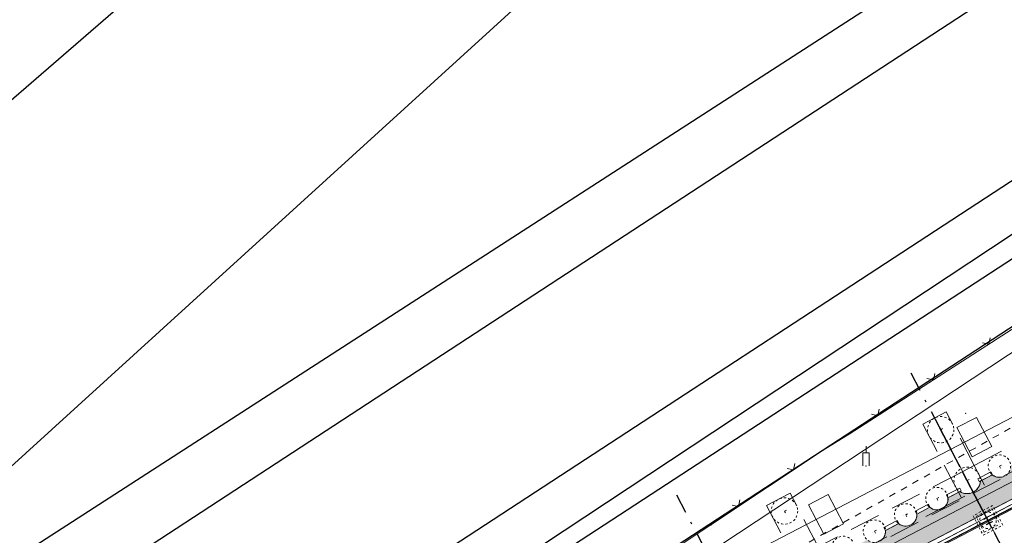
# Model space of a CAD drawing. Header units: metres. Extents: x -535942 to -530626, y -1087729 to -1086275.
# Tile 179 of 247: x -534229 to -534185, y -1086801 to -1086777. Entities that reach past the tile are written whole.
import ezdxf

# ---------------------------------------------------------------- set-up
doc = ezdxf.new("R2010")
doc.units = ezdxf.units.M
for name, pattern in [('A_CARA_07', [7, 5, -2]), ('A_CARA_15', [7.6, 5, -1.3, 0, -1.3]), ('B_CARA_02', [2, 1, -1]), ('B_CARA_03', [3, 2, -1]), ('C_1', [0.6, 0.3, -0.3]), ('Čerchovaná 20mm', [3000, 2000, -500, 0, -500])]:
    doc.linetypes.add(name, pattern=pattern)
for name, color, linetype in [('18', 7, 'Continuous'), ('2', 7, 'Continuous'), ('23', 7, 'Continuous'), ('8', 7, 'Continuous'), ('_blok katastr', 7, 'Continuous'), ('_blok SS sítě', 7, 'Continuous'), ('_blok zaměření - nové', 7, 'Continuous'), ('_základy', 7, 'Continuous'), ('CA_ZÁKLADY PAŽENÍ', 10, 'A_CARA_07'), ('RP_kom_odvodnění', 160, 'Continuous')]:
    doc.layers.add(name, color=color, linetype=linetype)
for name, color, linetype, lineweight in [('AG budovy tence', 240, 'Continuous', 18), ('AG budovy tluste', 240, 'Continuous', 50), ('AG kanal destova', 24, 'G_POTR_626_PN', 35), ('AG silno NN', 251, 'G_VED_660_PN', 13), ('CA_NEVHRA', 3, 'A_CARA_07', 9), ('CA_OSY', 5, 'A_CARA_15', 18), ('CA_POHHRA25', 7, 'Continuous', 25), ('CA_PROVIZORIA', 105, 'Continuous', 25), ('CA_PROVIZORIA DOČASNÉ', 150, 'Continuous', 25), ('CA_REZY', 1, 'Continuous', 50), ('CA_ZAKLADY25', 7, 'Continuous', 18), ('RP_kom_popis', 240, 'Continuous', 35), ('RP_kom_srafy_chodnik', 31, 'Continuous', 18), ('RP_komunikace', 240, 'Continuous', 35)]:
    doc.layers.add(name, color=color, linetype=linetype, lineweight=lineweight)
doc.layers.add('AG_revizni oblacek', color=111, linetype='Continuous', plot=False)
for name, color, linetype, true_color in [('BT_BPEJ', 7, 'Continuous', 0x7fffff), ('BT_hranice_parcel', 7, 'Continuous', 0x007f00), ('BT_vnitrni_kresby', 7, 'Continuous', 0x007f00)]:
    doc.layers.add(name, color=color, linetype=linetype, true_color=true_color)
doc.linetypes.add('G_POTR_626_PN', pattern='A,0.5,-1,2,-6.5,[8,hpfmlin.shx,S=1,R=0,X=0,Y=0],-6.5,2,-1,0.5', length=20)
doc.linetypes.add('G_POTR_632_PN', pattern='A,0.5,-1,2,-6.5,[13,hpfmlin.shx,S=1,R=0,X=0,Y=0],-6.5,2,-1,0.5', length=20)
doc.linetypes.add('G_VED_660_PN', pattern='A,0.5,-1,2,-6.5,[28,hpfmlin.shx,S=1,R=0,X=0,Y=0],-6.5,2,-1,0.5', length=20)

# ---------------------------------------------------------------- blocks, each defined once
blk = doc.blocks.new('_KATASTR')
at = {"layer": 'BT_BPEJ', "lineweight": -3}
blk.add_lwpolyline([(-534567.99, -1086985.9), (-534456, -1086953), (-534436.78, -1086944.4), (-534394.5, -1086925.5), (-534377.62, -1086916.03), (-534353.5, -1086902.5), (-534344.98, -1086895.04), (-534338.35, -1086889.24), (-534337.5, -1086888.5), (-534101, -1086732), (-533977.7, -1086657.11), (-533966, -1086650), (-533802, -1086557.5)], dxfattribs=at)
at = {"layer": 'BT_hranice_parcel', "lineweight": -3}
for points in [[(-533930.39, -1086626.94), (-533977.71, -1086657.09), (-534027.69, -1086688.36), (-534051.88, -1086704.35), (-534053, -1086704.99), (-534093.1, -1086730.54), (-534099.49, -1086734.79), (-534123.96, -1086749.86), (-534172.7, -1086780.69), (-534236.19, -1086822.11), (-534301.1, -1086864.48), (-534361.33, -1086904.52), (-534389.95, -1086921.75), (-534421.31, -1086936.84), (-534457.42, -1086954.5), (-534485.18, -1086964.81)], [(-534493.78, -1086969.89), (-534465.8, -1086959.93), (-534429.9, -1086944.73), (-534384.85, -1086920.69), (-534356.67, -1086902.53), (-534277.7, -1086851.96), (-534273.32, -1086849.11), (-534236.73, -1086825.56), (-534052.87, -1086705.47), (-533854.49, -1086591.17)], [(-534117.47, -1086678.3), (-534155.77, -1086714.9), (-534211.41, -1086765.14), (-534247.4, -1086796.32), (-534284.19, -1086828.84), (-534317.59, -1086858.24), (-534311.74, -1086854.54), (-534249.79, -1086814.91)], [(-534146.79, -1086741.14), (-534150.7, -1086750.43), (-534179.84, -1086769.75), (-534245.31, -1086812.04), (-534249.79, -1086814.91), (-534235.39, -1086802.79), (-534174.69, -1086747.52)]]:
    blk.add_lwpolyline(points, dxfattribs=at)
at = {"layer": 'BT_vnitrni_kresby', "lineweight": -3}
for points in [[(-534306.37, -1086855.45), (-534178.56, -1086771.93)], [(-534302.56, -1086861.97), (-534174.2, -1086778.1)]]:
    blk.add_lwpolyline(points, dxfattribs=at)
blk = doc.blocks.new('SS nízké napětí')
at = {"layer": 'AG silno NN', "ltscale": 0.7}
blk.add_line((-534249.69672, -1086835.67045), (-534169.587, -1086782.793), dxfattribs=at)
blk = doc.blocks.new('Z212')
at = {"color": 0, "lineweight": -2}
for p, q in [((-0.21, 0.21), (0, 0)), ((0, 0), (0.21, 0.21))]:
    blk.add_line(p, q, dxfattribs=at)
blk = doc.blocks.new('Z412')
at = {"color": 0, "lineweight": -2}
for p, q in [((0, 0.6), (0, 0.9)), ((-0.15, 0), (-0.15, 0.6)), ((-0.15, 0.6), (0.15, 0.6)), ((0.15, 0.6), (0.15, 0))]:
    blk.add_line(p, q, dxfattribs=at)
blk = doc.blocks.new('Zaměření - zekan')
at = {"layer": '18', "color": 252, "lineweight": 15}
for p in [(-534186.45, -1086795.31), (-534191.7, -1086796.22), (-534192.92, -1086796.97), (-534190.98, -1086797.69), (-534198.02, -1086800.37)]:
    blk.add_point(p, dxfattribs=at)
at = {"layer": '2', "color": 251, "linetype": 'C_1', "lineweight": 15}
blk.add_line((-534177.12, -1086791.84), (-534205.49, -1086807.9), dxfattribs=at)
at = {"layer": '23', "color": 252, "lineweight": 15}
for p, q in [((-534191.7, -1086796.22), (-534183.61, -1086791.01)), ((-534191.7, -1086796.22), (-534192.92, -1086796.97)), ((-534198.02, -1086800.37), (-534192.92, -1086796.97)), ((-534205.99, -1086805.6), (-534198.02, -1086800.37))]:
    blk.add_line(p, q, dxfattribs=at)
for p, rotation in [((-534185.4, -1086792.16), 32.80000000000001), ((-534187.92, -1086793.78), 32.80000000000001), ((-534190.44, -1086795.41), 32.80000000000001), ((-534194.27, -1086797.87), 33.70000000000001), ((-534196.77, -1086799.53), 33.70000000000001)]:
    blk.add_blockref('Z212', p, dxfattribs=dict(at, rotation=rotation))
at = {"layer": '8', "color": 252, "lineweight": 15}
blk.add_blockref('Z412', (-534190.98, -1086797.69), dxfattribs=at)
blk = doc.blocks.new('půdorys nový')
at = {"color": 251, "lineweight": 15}
for p, q in [((265.917, 82.811), (265.617, 82.811)), ((265.617, 82.811), (265.617, 82.792)), ((265.617, 82.792), (265.734, 82.792)), ((265.761, 82.765), (265.761, 82.557)), ((265.772, 82.557), (265.772, 82.765)), ((265.799, 82.792), (265.917, 82.792)), ((265.917, 82.792), (265.917, 82.811)), ((265.734, 82.53), (265.617, 82.53)), ((265.617, 82.53), (265.617, 82.511)), ((265.617, 82.511), (265.917, 82.511)), ((265.917, 82.53), (265.799, 82.53)), ((265.917, 82.511), (265.917, 82.53))]:
    blk.add_line(p, q, dxfattribs=at)
for centre, start, end in [((265.734, 82.765), 0, 90), ((265.799, 82.765), 90, 180), ((265.734, 82.557), 270, 0), ((265.799, 82.557), 180, 270)]:
    blk.add_arc(centre, 0.027, start, end, dxfattribs=at)
at = {"layer": 'CA_OSY', "color": 251, "lineweight": 15}
for p, q in [((265.767, 11.234), (265.767, 87.661)), ((224.853, 82.662), (319.849, 82.662))]:
    blk.add_line(p, q, dxfattribs=at)
at = {"layer": 'CA_POHHRA25', "color": 251, "lineweight": 15}
for p, q in [((265.607, 82.807), (265.507, 82.807)), ((265.607, 82.607), (259.771, 82.607)), ((265.763, 82.607), (265.607, 82.607)), ((269.772, 82.607), (265.771, 82.607))]:
    blk.add_line(p, q, dxfattribs=at)
at = {"layer": 'CA_REZY', "color": 251, "lineweight": 15}
for p, q in [((276.502, 83.011), (229.032, 83.011)), ((259.917, 82.807), (265.507, 82.807)), ((265.917, 82.807), (271.617, 82.807))]:
    blk.add_line(p, q, dxfattribs=at)
blk = doc.blocks.new('A$Cf874449e')
at = {"layer": 'CA_PROVIZORIA', "color": 251, "linetype": 'Continuous', "lineweight": 15, "ltscale": 0.25}
for points in [[(14.1, 2.89), (14.1, 4.39), (13.1, 4.39), (13.1, 2.89)], [(22.1, 2.89), (22.1, 4.39), (21.1, 4.39), (21.1, 2.89)], [(30.1, 2.89), (30.1, 4.39), (29.1, 4.39), (29.1, 2.89)], [(37.7, 2.89), (37.7, 4.39), (36.7, 4.39), (36.7, 2.89)], [(42.11, 2.594), (42.11, 4.094), (41.11, 4.094), (41.11, 2.594)], [(-5.099, 0.507), (-5.099, 2.007), (-6.099, 2.007), (-6.099, 0.507)]]:
    blk.add_lwpolyline(points, close=True, dxfattribs=at)
at = {"layer": 'CA_PROVIZORIA', "color": 251, "linetype": 'G_POTR_632_PN', "lineweight": 15}
for points in [[(-5, 1.303), (-1.175, 2.045), (11.825, 2.045), (11.825, 3.64)], [(11.825, 3.64), (40, 3.64), (40, 3.288)]]:
    blk.add_lwpolyline(points, dxfattribs=at)
at = {"layer": 'CA_PROVIZORIA DOČASNÉ', "color": 251, "linetype": 'Continuous', "lineweight": 15, "ltscale": 0.25}
for points in [[(-3.9, 2.89), (-3.9, 4.39), (-4.9, 4.39), (-4.9, 2.89)], [(1.189, 3.323), (1.087, 4.318), (0.092, 4.216), (0.194, 3.221)], [(8.199, 3.022), (8.1, 4.017), (7.105, 3.918), (7.204, 2.923)]]:
    blk.add_lwpolyline(points, close=True, dxfattribs=at)
at = {"layer": 'CA_PROVIZORIA DOČASNÉ', "color": 251, "linetype": 'G_POTR_632_PN', "lineweight": 15}
blk.add_lwpolyline([(-5, 1.303), (-5, 3.64), (11.825, 3.64)], dxfattribs=at)
blk = doc.blocks.new('A$C137ecb03')
at = {"layer": 'CA_OSY', "color": 0, "ltscale": 0.25}
for p, q in [((375, 275), (375, 475)), ((475, 375), (275, 375))]:
    blk.add_line(p, q, dxfattribs=at)
at = {"layer": 'CA_ZÁKLADY PAŽENÍ', "color": 0, "lineweight": -2, "ltscale": 0.5}
blk.add_circle((375, 375), 600, dxfattribs=at)
blk = doc.blocks.new('A$C5bbdcc0f')
at = {"layer": 'CA_OSY', "color": 0, "ltscale": 0.25}
for p, q in [((550, 450), (350, 450)), ((450, 350), (450, 550))]:
    blk.add_line(p, q, dxfattribs=at)
at = {"layer": 'CA_ZÁKLADY PAŽENÍ', "color": 0, "lineweight": -2, "ltscale": 0.5}
blk.add_circle((450, 450), 510, dxfattribs=at)
blk = doc.blocks.new('A$Ce203e9d8')
at = {"layer": 'AG_revizni oblacek', "ltscale": 0.5}
blk.add_line((-4.914, 0), (88.706, 0), dxfattribs=at)
at = {"layer": 'CA_ZÁKLADY PAŽENÍ', "color": 251, "linetype": 'B_CARA_03', "lineweight": 13, "ltscale": 0.5}
for p, q in [((35.4, 2.495), (35.4, 1.395)), ((36.6, 2.495), (36.6, 1.395))]:
    blk.add_line(p, q, dxfattribs=at)
at = {"layer": 'CA_ZÁKLADY PAŽENÍ', "color": 251, "linetype": 'B_CARA_03', "lineweight": 13, "ltscale": 0.7}
for points in [[(27.4, 2.495), (28.6, 2.495), (28.6, 5.245), (27.4, 5.245)], [(35.4, 2.495), (36.6, 2.495), (36.6, 5.245), (35.4, 5.245)], [(82.1, 1.395), (82.1, 2.495), (-2.95, 2.495), (-2.95, -4.227), (-4.84, -6.117), (-4.062, -6.895), (-1.85, -4.683), (-1.85, 1.395)], [(31.66, 1.895), (31.66, 1.745), (32.34, 1.745), (32.34, 1.895)], [(33.26, 1.895), (33.26, 1.745), (33.94, 1.745), (33.94, 1.895)], [(34.86, 1.895), (34.86, 1.745), (35.54, 1.745), (35.54, 1.895)], [(36.46, 1.895), (36.46, 1.745), (37.14, 1.745), (37.14, 1.895)]]:
    blk.add_lwpolyline(points, close=True, dxfattribs=at)
at = {"layer": 'CA_POHHRA25', "color": 251, "linetype": 'B_CARA_03', "lineweight": 13, "xscale": 0.001, "yscale": 0.001, "zscale": 0.001}
for name, p in [('A$C137ecb03', (27.625, 4.27)), ('A$C137ecb03', (35.625, 4.27)), ('A$C5bbdcc0f', (29.15, 1.495)), ('A$C5bbdcc0f', (30.75, 1.495)), ('A$C5bbdcc0f', (32.35, 1.495)), ('A$C5bbdcc0f', (33.95, 1.495)), ('A$C137ecb03', (35.625, 1.67)), ('A$C5bbdcc0f', (37.15, 1.495))]:
    blk.add_blockref(name, p, dxfattribs=at)
blk = doc.blocks.new('přeložka náhon')
at = {"layer": 'AG kanal destova', "color": 251, "lineweight": 13, "ltscale": 0.7}
blk.add_lwpolyline([(-534216.218, -1086815.005), (-534172.405, -1086792.184)], dxfattribs=at)
at = {"layer": 'RP_kom_odvodnění', "color": 251, "linetype": 'B_CARA_02', "lineweight": 13, "ltscale": 2}
blk.add_line((-534143.929, -1086776.868), (-534218.176, -1086815.599), dxfattribs=at)
blk = doc.blocks.new('A$Cf8a33a96')
at = {"layer": 'AG_revizni oblacek', "linetype": 'Čerchovaná 20mm'}
for p, q in [((236960, -9246), (236960, 67435)), ((196046, 62435), (289987, 62435))]:
    blk.add_line(p, q, dxfattribs=at)
at = {"layer": 'CA_NEVHRA', "color": 252, "lineweight": 13}
for p, q in [((236960, 62736), (236960, 62935)), ((236960, 62435), (236960, 62736)), ((236760, 62435), (236460, 62435)), ((236960, 62435), (236760, 62435)), ((236960, 62435), (236960, 62136)), ((236960, 62435), (237160, 62435)), ((237160, 62435), (237460, 62435)), ((236960, 62136), (236960, 61935))]:
    blk.add_line(p, q, dxfattribs=at)
blk.add_circle((236960, 62435), 375, dxfattribs=at)
at = {"layer": 'CA_ZAKLADY25', "color": 252, "linetype": 'B_CARA_03', "lineweight": 13}
for p, q in [((237460, 62935), (236460, 62935)), ((236460, 62935), (236460, 61935)), ((236560, 62035), (236560, 62835)), ((236560, 62835), (237360, 62835)), ((237360, 62835), (237360, 62035)), ((237460, 61935), (237460, 62935)), ((236460, 61935), (237460, 61935)), ((236560, 62035), (237360, 62035))]:
    blk.add_line(p, q, dxfattribs=at)
blk = doc.blocks.new('A$C3fb6d5f6')
at = {"layer": 'AG_revizni oblacek', "linetype": 'Čerchovaná 20mm'}
for p, q in [((24935, -15041), (24935, 7540)), ((36935, -15041), (36935, 7540)), ((-4209, 0), (91101, 0))]:
    blk.add_line(p, q, dxfattribs=at)
at = {"layer": 'CA_REZY', "color": 240, "lineweight": 13}
blk.add_line((27105, 150), (39870, 150), dxfattribs=at)
blk = doc.blocks.new('komunikace')
at = {"layer": 'RP_kom_srafy_chodnik', "transparency": 33554559}
h = blk.add_hatch(color=256, dxfattribs=at)
h.dxf.hatch_style = 1
edge = h.paths.add_edge_path()
edge.add_arc((-534190.597, -1086800.657), 0.51, 230.6022, 297.5134)
edge.add_arc((-534190.579, -1086800.676), 0.485, 296.6384, 366.3416)
edge.add_line((-534190.097, -1086800.622), (-534189.502, -1086800.312))
edge.add_arc((-534189.178, -1086799.918), 0.51, 230.6022, 297.5135)
edge.add_arc((-534189.159, -1086799.938), 0.484, 296.5119, 366.4681)
edge.add_line((-534188.678, -1086799.883), (-534188.075, -1086799.569))
edge.add_arc((-534187.755, -1086799.205), 0.485, 228.6767, 298.4671)
edge.add_arc((-534187.74, -1086799.198), 0.484, 296.5271, 366.383)
edge.add_line((-534187.259, -1086799.144), (-534186.709, -1086798.857))
edge.add_arc((-534186.386, -1086798.351), 0.6, 237.5235, 297.5034)
edge.add_arc((-534186.386, -1086798.351), 0.6, 297.5058, 357.5211)
edge.add_line((-534185.787, -1086798.377), (-534185.245, -1086798.095))
edge.add_arc((-534184.925, -1086797.71), 0.501, 230.2905, 298.3517)
edge.add_arc((-534184.912, -1086797.703), 0.501, 296.6705, 364.7411)
edge.add_line((-534184.413, -1086797.662), (-534183.826, -1086797.356))
edge.add_arc((-534183.502, -1086796.962), 0.51, 230.6096, 297.5061)
edge.add_arc((-534183.491, -1086796.973), 0.495, 296.9797, 365.5701)
edge.add_line((-534182.998, -1086796.925), (-534182.761, -1086796.801))
edge.add_arc((-534182.437, -1086796.407), 0.511, 230.629, 297.442)
edge.add_arc((-534182.517, -1086796.331), 0.615, 300.766, 357.9022)
edge.add_line((-534181.902, -1086796.354), (-534181.697, -1086796.247))
edge.add_arc((-534181.373, -1086795.853), 0.51, 230.6022, 297.5134)
edge.add_arc((-534181.354, -1086795.872), 0.484, 296.5119, 366.4681)
edge.add_line((-534180.873, -1086795.818), (-534180.633, -1086795.693))
edge.add_arc((-534180.306, -1086795.292), 0.517, 230.8432, 296.8719)
edge.add_arc((-534180.317, -1086795.297), 0.517, 298.1532, 364.1855)
edge.add_line((-534179.801, -1086795.259), (-534179.569, -1086795.138))
edge.add_arc((-534179.244, -1086794.741), 0.513, 230.7157, 297.201)
edge.add_arc((-534179.249, -1086794.744), 0.514, 297.8313, 364.3057)
edge.add_line((-534178.736, -1086794.705), (-534178.504, -1086794.584))
edge.add_arc((-534178.179, -1086794.186), 0.514, 230.7288, 297.1726)
edge.add_arc((-534178.185, -1086794.189), 0.514, 297.8558, 364.2966)
edge.add_line((-534177.672, -1086794.151), (-534177.44, -1086794.03))
edge.add_arc((-534177.114, -1086793.631), 0.515, 230.7731, 297.0531)
edge.add_arc((-534177.122, -1086793.634), 0.515, 297.9755, 364.2521)
edge.add_line((-534176.608, -1086793.596), (-534176.376, -1086793.475))
edge.add_arc((-534176.055, -1086793.089), 0.502, 230.3119, 298.2776)
edge.add_arc((-534176.044, -1086793.083), 0.502, 296.7531, 364.7112)
edge.add_line((-534175.544, -1086793.042), (-534175.311, -1086792.921))
edge.add_arc((-534174.987, -1086792.525), 0.512, 230.6591, 297.3613)
edge.add_arc((-534174.99, -1086792.527), 0.512, 297.6657, 364.3677)
edge.add_line((-534174.479, -1086792.488), (-534174.247, -1086792.367))
edge.add_arc((-534173.924, -1086791.973), 0.51, 230.6022, 297.5134)
edge.add_arc((-534173.924, -1086791.973), 0.51, 297.5134, 364.4247)
edge.add_line((-534173.415, -1086791.933), (-534173.183, -1086791.812))
edge.add_arc((-534172.859, -1086791.418), 0.51, 230.6022, 297.5134)
edge.add_arc((-534172.859, -1086791.418), 0.51, 297.5134, 364.4247)
edge.add_line((-534172.351, -1086791.379), (-534172.119, -1086791.258))
edge.add_arc((-534171.795, -1086790.863), 0.511, 230.629, 297.442)
edge.add_arc((-534171.874, -1086790.788), 0.615, 300.766, 357.9022)
edge.add_line((-534171.259, -1086790.81), (-534171.054, -1086790.704))
edge.add_arc((-534170.731, -1086790.31), 0.51, 230.6022, 297.5135)
edge.add_arc((-534170.711, -1086790.329), 0.484, 296.5119, 366.4681)
edge.add_line((-534170.23, -1086790.274), (-534169.99, -1086790.149))
edge.add_arc((-534169.663, -1086789.748), 0.517, 230.8432, 296.8719)
edge.add_arc((-534169.674, -1086789.754), 0.517, 298.1532, 364.1855)
edge.add_line((-534169.158, -1086789.716), (-534168.926, -1086789.595))
edge.add_arc((-534168.601, -1086789.198), 0.513, 230.7157, 297.201)
edge.add_arc((-534168.606, -1086789.2), 0.514, 297.8313, 364.3057)
edge.add_line((-534168.094, -1086789.162), (-534167.862, -1086789.041))
edge.add_arc((-534167.536, -1086788.643), 0.514, 230.7288, 297.1726)
edge.add_arc((-534167.542, -1086788.646), 0.514, 297.8558, 364.2966)
edge.add_line((-534167.029, -1086788.607), (-534166.797, -1086788.486))
edge.add_arc((-534166.471, -1086788.087), 0.515, 230.7731, 297.0531)
edge.add_arc((-534166.479, -1086788.091), 0.515, 297.9755, 364.2521)
edge.add_line((-534165.965, -1086788.053), (-534165.733, -1086787.932))
edge.add_arc((-534165.413, -1086787.546), 0.502, 230.3119, 298.2776)
edge.add_arc((-534165.401, -1086787.54), 0.502, 296.7531, 364.7112)
edge.add_line((-534164.901, -1086787.498), (-534164.669, -1086787.378))
edge.add_arc((-534164.344, -1086786.982), 0.512, 230.6591, 297.3613)
edge.add_arc((-534164.347, -1086786.983), 0.512, 297.6657, 364.3677)
edge.add_line((-534163.836, -1086786.944), (-534163.604, -1086786.823))
edge.add_arc((-534163.281, -1086786.429), 0.51, 230.6022, 297.5134)
edge.add_arc((-534163.281, -1086786.429), 0.51, 297.5134, 364.4247)
edge.add_line((-534162.772, -1086786.39), (-534162.54, -1086786.269))
edge.add_arc((-534162.216, -1086785.875), 0.51, 230.6022, 297.5134)
edge.add_arc((-534162.216, -1086785.875), 0.51, 297.5134, 364.4247)
edge.add_line((-534161.708, -1086785.835), (-534161.476, -1086785.715))
edge.add_arc((-534161.15, -1086785.315), 0.515, 230.7807, 297.0393)
edge.add_arc((-534161.158, -1086785.319), 0.515, 297.9861, 364.2478)
edge.add_line((-534160.644, -1086785.281), (-534160.412, -1086785.16))
edge.add_arc((-534160.088, -1086784.766), 0.51, 230.6022, 297.5134)
edge.add_arc((-534160.088, -1086784.766), 0.51, 297.5135, 364.4247)
edge.add_line((-534159.579, -1086784.727), (-534159.347, -1086784.606))
edge.add_arc((-534159.024, -1086784.213), 0.509, 230.5614, 297.6225)
edge.add_arc((-534159.022, -1086784.212), 0.509, 297.4043, 364.4656)
edge.add_line((-534158.515, -1086784.172), (-534158.283, -1086784.051))
edge.add_arc((-534157.959, -1086783.657), 0.51, 230.6022, 297.5134)
edge.add_arc((-534157.959, -1086783.657), 0.51, 297.5134, 364.4247)
edge.add_line((-534157.451, -1086783.618), (-534157.219, -1086783.497))
edge.add_arc((-534156.891, -1086783.093), 0.521, 230.955, 296.5799)
edge.add_arc((-534156.906, -1086783.101), 0.521, 298.4411, 364.0778)
edge.add_line((-534156.387, -1086783.064), (-534156.154, -1086782.943))
edge.add_arc((-534155.829, -1086782.546), 0.513, 230.7043, 297.2417)
edge.add_arc((-534155.834, -1086782.548), 0.513, 297.7849, 364.3229)
edge.add_line((-534155.322, -1086782.509), (-534155.09, -1086782.388))
edge.add_arc((-534154.76, -1086781.978), 0.527, 231.1582, 296.049)
edge.add_arc((-534154.783, -1086781.991), 0.527, 298.9633, 363.8833)
edge.add_line((-534154.258, -1086781.955), (-534154.026, -1086781.834))
edge.add_arc((-534153.703, -1086781.443), 0.507, 230.5092, 297.7622)
edge.add_arc((-534153.699, -1086781.441), 0.507, 297.2643, 364.5181)
edge.add_line((-534153.194, -1086781.401), (-534152.962, -1086781.28))
edge.add_arc((-534152.639, -1086780.888), 0.507, 230.5121, 297.7544)
edge.add_arc((-534152.635, -1086780.886), 0.507, 297.2721, 364.5152)
edge.add_line((-534152.129, -1086780.846), (-534151.897, -1086780.725))
edge.add_arc((-534151.572, -1086780.327), 0.514, 230.7449, 297.134)
edge.add_arc((-534151.578, -1086780.33), 0.514, 297.8919, 364.283)
edge.add_line((-534151.065, -1086780.292), (-534150.833, -1086780.171))
edge.add_arc((-534150.505, -1086779.767), 0.521, 230.96, 296.5667)
edge.add_arc((-534150.52, -1086779.775), 0.521, 298.457, 364.0701)
edge.add_line((-534150.001, -1086779.738), (-534149.769, -1086779.617))
edge.add_arc((-534149.445, -1086779.223), 0.51, 230.6022, 297.5134)
edge.add_arc((-534149.445, -1086779.223), 0.51, 297.5135, 364.4247)
edge.add_line((-534148.937, -1086779.183), (-534148.704, -1086779.062))
edge.add_arc((-534148.387, -1086778.683), 0.495, 230.0805, 298.9236)
edge.add_arc((-534148.365, -1086778.672), 0.495, 296.0933, 364.9563)
edge.add_line((-534147.872, -1086778.629), (-534147.64, -1086778.508))
edge.add_arc((-534147.312, -1086778.104), 0.52, 230.9384, 296.6233)
edge.add_arc((-534147.327, -1086778.112), 0.52, 298.3982, 364.0938)
edge.add_line((-534146.808, -1086778.075), (-534146.576, -1086777.954))
edge.add_arc((-534146.254, -1086777.565), 0.504, 230.4071, 298.0366)
edge.add_arc((-534146.246, -1086777.561), 0.504, 296.9921, 364.6137)
edge.add_line((-534145.744, -1086777.52), (-534143.694, -1086776.453))
edge.add_line((-534143.694, -1086776.453), (-534143.049, -1086777.69))
edge.add_line((-534143.049, -1086777.69), (-534218.197, -1086816.832))
edge.add_line((-534218.197, -1086816.832), (-534214.85, -1086823.257))
edge.add_line((-534214.85, -1086823.257), (-534215.863, -1086823.775))
edge.add_line((-534215.863, -1086823.775), (-534216.988, -1086821.62))
edge.add_arc((-534217.441, -1086821.855), 0.51, 27.5135, 94.4247)
edge.add_line((-534217.48, -1086821.347), (-534217.786, -1086820.76))
edge.add_arc((-534218.18, -1086820.436), 0.51, 320.6022, 387.5135)
edge.add_arc((-534218.18, -1086820.436), 0.51, 27.5052, 94.4329)
edge.add_line((-534218.219, -1086819.928), (-534218.525, -1086819.341))
edge.add_arc((-534218.914, -1086819.019), 0.505, 320.4173, 388.0071)
edge.add_arc((-534218.918, -1086819.012), 0.505, 27.02, 94.6095)
edge.add_line((-534218.958, -1086818.509), (-534219.264, -1086817.922))
edge.add_arc((-534219.658, -1086817.598), 0.51, 320.6022, 387.5134)
edge.add_arc((-534219.658, -1086817.598), 0.51, 27.5135, 94.4247)
edge.add_line((-534219.697, -1086817.09), (-534220.003, -1086816.503))
edge.add_arc((-534220.41, -1086816.173), 0.524, 320.9473, 345.6306)
edge.add_arc((-534220.157, -1086816.214), 0.27, 340.8829, 375.0986)
edge.add_line((-534219.897, -1086816.144), (-534219.302, -1086815.834))
edge.add_arc((-534218.978, -1086815.44), 0.51, 230.6022, 297.5134)
edge.add_arc((-534218.96, -1086815.458), 0.485, 296.6384, 366.3416)
edge.add_line((-534218.478, -1086815.405), (-534217.883, -1086815.095))
edge.add_arc((-534217.559, -1086814.701), 0.51, 230.6022, 297.5134)
edge.add_arc((-534217.539, -1086814.72), 0.484, 296.5119, 366.4681)
edge.add_line((-534217.059, -1086814.666), (-534216.456, -1086814.352))
edge.add_arc((-534216.136, -1086813.988), 0.485, 228.6767, 298.4671)
edge.add_arc((-534216.121, -1086813.98), 0.484, 296.5271, 366.383)
edge.add_line((-534215.64, -1086813.927), (-534215.089, -1086813.64))
edge.add_arc((-534214.767, -1086813.134), 0.6, 237.5235, 297.5034)
edge.add_arc((-534214.767, -1086813.134), 0.6, 297.5058, 357.5211)
edge.add_line((-534214.168, -1086813.16), (-534213.626, -1086812.878))
edge.add_arc((-534213.306, -1086812.492), 0.501, 230.2905, 298.3517)
edge.add_arc((-534213.293, -1086812.486), 0.501, 296.6705, 364.7411)
edge.add_line((-534212.794, -1086812.444), (-534212.207, -1086812.138))
edge.add_arc((-534211.883, -1086811.744), 0.51, 230.6096, 297.5061)
edge.add_arc((-534211.872, -1086811.756), 0.495, 296.9797, 365.5701)
edge.add_line((-534211.379, -1086811.707), (-534210.788, -1086811.399))
edge.add_arc((-534210.464, -1086811.005), 0.51, 230.6022, 290.0863)
edge.add_arc((-534210.464, -1086811.005), 0.51, 290.0863, 364.4247)
edge.add_line((-534209.955, -1086810.966), (-534209.369, -1086810.66))
edge.add_arc((-534209.045, -1086810.266), 0.51, 230.6022, 297.5134)
edge.add_arc((-534209.027, -1086810.285), 0.485, 296.6384, 366.3416)
edge.add_line((-534208.544, -1086810.231), (-534207.994, -1086809.944))
edge.add_arc((-534207.672, -1086809.438), 0.6, 237.5135, 297.5134)
edge.add_arc((-534207.671, -1086809.439), 0.599, 297.4609, 357.566)
edge.add_line((-534207.073, -1086809.464), (-534206.53, -1086809.182))
edge.add_arc((-534206.207, -1086808.788), 0.51, 230.605, 297.5107)
edge.add_arc((-534206.206, -1086808.788), 0.51, 297.4893, 364.4489)
edge.add_line((-534205.698, -1086808.748), (-534205.111, -1086808.443))
edge.add_arc((-534204.788, -1086808.049), 0.51, 230.6022, 297.5134)
edge.add_arc((-534204.77, -1086808.067), 0.485, 296.6384, 366.3416)
edge.add_line((-534204.287, -1086808.014), (-534203.692, -1086807.704))
edge.add_arc((-534203.369, -1086807.31), 0.51, 230.6022, 297.5135)
edge.add_arc((-534203.349, -1086807.329), 0.484, 296.5119, 366.4681)
edge.add_line((-534202.868, -1086807.274), (-534202.265, -1086806.96))
edge.add_arc((-534201.945, -1086806.596), 0.485, 228.6767, 298.4671)
edge.add_arc((-534201.93, -1086806.589), 0.484, 296.5271, 366.383)
edge.add_line((-534201.449, -1086806.535), (-534200.899, -1086806.249))
edge.add_arc((-534200.577, -1086805.742), 0.6, 237.5235, 297.5034)
edge.add_arc((-534200.577, -1086805.743), 0.6, 297.5058, 357.5211)
edge.add_line((-534199.977, -1086805.769), (-534199.435, -1086805.486))
edge.add_arc((-534199.115, -1086805.101), 0.501, 230.2905, 298.3517)
edge.add_arc((-534199.102, -1086805.094), 0.501, 296.6705, 364.7411)
edge.add_line((-534198.603, -1086805.053), (-534198.016, -1086804.747))
edge.add_arc((-534197.692, -1086804.353), 0.51, 230.6096, 297.5061)
edge.add_arc((-534197.681, -1086804.364), 0.495, 296.9797, 365.5701)
edge.add_line((-534197.189, -1086804.316), (-534196.597, -1086804.008))
edge.add_arc((-534196.273, -1086803.614), 0.51, 230.6022, 290.0863)
edge.add_arc((-534196.273, -1086803.614), 0.51, 290.0863, 364.4247)
edge.add_line((-534195.765, -1086803.575), (-534195.178, -1086803.269))
edge.add_arc((-534194.854, -1086802.875), 0.51, 230.6022, 297.5134)
edge.add_arc((-534194.836, -1086802.893), 0.485, 296.6384, 366.3416)
edge.add_line((-534194.354, -1086802.84), (-534193.804, -1086802.553))
edge.add_arc((-534193.482, -1086802.047), 0.6, 237.5135, 297.5134)
edge.add_arc((-534193.481, -1086802.048), 0.599, 297.4609, 357.566)
edge.add_line((-534192.882, -1086802.073), (-534192.34, -1086801.791))
edge.add_arc((-534192.016, -1086801.396), 0.51, 230.605, 297.5107)
edge.add_arc((-534192.016, -1086801.397), 0.51, 297.4893, 364.4489)
edge.add_line((-534191.508, -1086801.357), (-534190.921, -1086801.051))
at = {"layer": 'RP_komunikace', "lineweight": 13}
blk.add_lwpolyline([(-534190.362, -1086801.11, 0.313876), (-534190.097, -1086800.622), (-534189.502, -1086800.312, 0.300543), (-534188.943, -1086800.371, 0.315089), (-534188.678, -1086799.883), (-534188.075, -1086799.569, 0.314293), (-534187.524, -1086799.631, 0.314608), (-534187.259, -1086799.144), (-534186.709, -1086798.857, 0.267855), (-534186.109, -1086798.883, 0.26802), (-534185.787, -1086798.377), (-534185.245, -1086798.095, 0.306023), (-534184.687, -1086798.15, 0.306068)], format="xyb", dxfattribs=at)
blk.add_lwpolyline([(-534143.049, -1086777.69), (-534218.197, -1086816.832)], dxfattribs=at)

msp = doc.modelspace()

# ---------------------------------------------------------------- block references
at = {"layer": '_blok katastr', "lineweight": -3}
msp.add_blockref('_KATASTR', (0, 0), dxfattribs=at)
at = {"layer": '_blok SS sítě'}
msp.add_blockref('SS nízké napětí', (0, 0), dxfattribs=at)
at = {"layer": '_blok zaměření - nové', "linetype": 'ByBlock'}
msp.add_blockref('Zaměření - zekan', (0, 0), dxfattribs=at)
at = {"layer": '_základy', "xscale": 0.001, "yscale": 0.001, "zscale": 0.001, "rotation": 27.51344999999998}
msp.add_blockref('A$Cf8a33a96', (-534366.759, -1086965.005), dxfattribs=at)
at = {"layer": 'AG budovy tence', "rotation": 27.51344999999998}
for name, p in [('půdorys nový', (-534382.965, -1086996.251)), ('A$Ce203e9d8', (-534217.37, -1086816.795))]:
    msp.add_blockref(name, p, dxfattribs=at)
at = {"layer": 'AG budovy tluste'}
msp.add_blockref('přeložka náhon', (0, 0), dxfattribs=at)
at = {"layer": 'AG budovy tluste', "rotation": 27.51344999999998}
msp.add_blockref('A$Cf874449e', (-534217.37, -1086816.795), dxfattribs=at)
at = {"layer": 'CA_REZY', "xscale": 0.001, "yscale": 0.001, "zscale": 0.001, "rotation": 27.51344999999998}
msp.add_blockref('A$C3fb6d5f6', (-534218.199, -1086817.227), dxfattribs=at)
at = {"layer": 'RP_kom_popis'}
msp.add_blockref('komunikace', (0, 0), dxfattribs=at)

doc.saveas('drawing.dxf')
